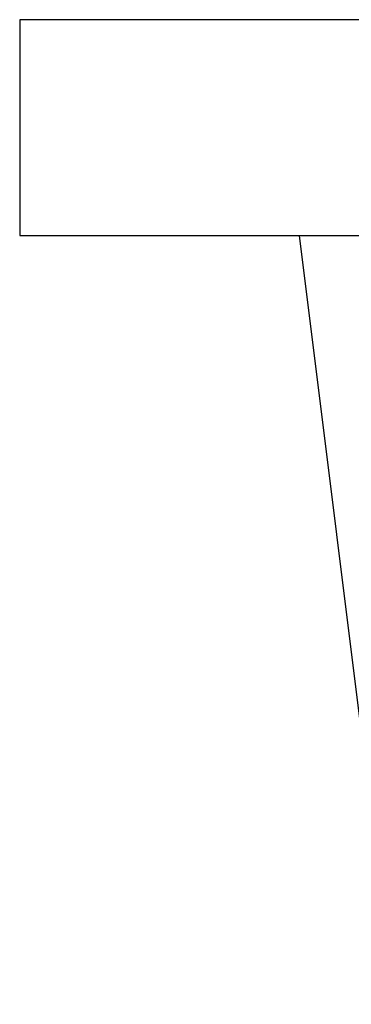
# Model space of a CAD drawing. Header units: millimetres. Extents: x 8 to 1329, y 12 to 1074.
# Tile 220 of 256: x 997.46 to 1002.07, y 702.37 to 716.05. Entities that reach past the tile are written whole.
import ezdxf

# ---------------------------------------------------------------- set-up
doc = ezdxf.new("R2010")
doc.units = ezdxf.units.MM

msp = doc.modelspace()

# ---------------------------------------------------------------- linework, layer by layer
at = {"color": 7, "linetype": 'Continuous', "lineweight": 30}
for p, q in [((997.461, 716.053), (997.461, 713.053)), ((1022.461, 716.053), (997.461, 716.053)), ((997.461, 713.053), (1001.343, 713.053)), ((1001.343, 713.053), (1002.675, 702.368)), ((1001.343, 713.053), (1003.915, 713.053))]:
    msp.add_line(p, q, dxfattribs=at)

doc.saveas('drawing.dxf')
